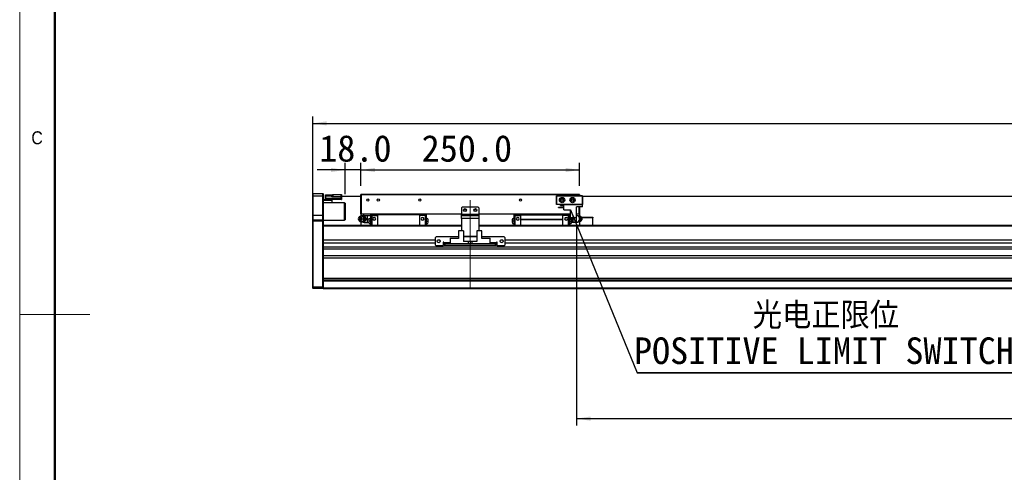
# Model space of a CAD drawing. Header units: millimetres. Extents: x 40 to 3320, y 40 to 2336.
# Tile 2 of 15: x 40 to 1165, y 1008 to 1525. Entities that reach past the tile are written whole.
import ezdxf

# ---------------------------------------------------------------- set-up
doc = ezdxf.new("R2010")
doc.units = ezdxf.units.MM
doc.header["$LTSCALE"] = 8
doc.linetypes.add('CENTERX2', pattern=[20.32, 12.7, -2.54, 2.54, -2.54])
doc.layers.add('DIMNS', color=7, linetype='Continuous')
doc.styles.add('SLDTEXTSTYLE0', font='Gothic.ttf', dxfattribs={"width": 0.913})
doc.styles.add('SLDTEXTSTYLE10', font='txt', dxfattribs={"bigfont": 'bigfont'})
doc.styles.add('SLDTEXTSTYLE7', font='txt')
doc.dimstyles.new('SLDDIMSTYLE0', dxfattribs={"dimtxt": 30.4, "dimasz": 16, "dimexe": 0, "dimexo": 0.0625, "dimgap": 7.6, "dimtad": 2, "dimdec": 1, "dimrnd": 1e-09, "dimzin": 4, "dimdsep": 46, "dimtxsty": 'SLDTEXTSTYLE7', "dimsah": 1, "dimcen": 0.09, "dimadec": 0, "dimazin": 1, "dimtfac": 1, "dimtdec": 1, "dimtmove": 0, "dimatfit": 0, "dimfxl": 0, "dimfrac": 2, "dimtolj": 1, "dimtzin": 12, "dimarcsym": 0})
doc.dimstyles.new('SLDDIMSTYLE1', dxfattribs={"dimtxt": 30.4, "dimasz": 16, "dimexe": 0, "dimexo": 0.0625, "dimgap": 7.6, "dimtad": 2, "dimdec": 1, "dimrnd": 1e-09, "dimzin": 4, "dimdsep": 46, "dimtxsty": 'SLDTEXTSTYLE7', "dimsah": 1, "dimcen": 0.09, "dimadec": 0, "dimazin": 1, "dimtfac": 1, "dimtdec": 1, "dimtofl": 0, "dimtmove": 0, "dimatfit": 3, "dimfxl": 0, "dimfrac": 2, "dimtolj": 1, "dimtzin": 12, "dimarcsym": 0})
doc.dimstyles.new('SLDDIMSTYLE4', dxfattribs={"dimtxt": 0.18, "dimasz": 16, "dimexe": 0, "dimexo": 0.0625, "dimgap": 0, "dimtad": 0, "dimtih": 1, "dimtoh": 1, "dimdec": 0, "dimrnd": 1e-09, "dimzin": 0, "dimdsep": 46, "dimtxsty": 'Standard', "dimsah": 1, "dimcen": 0.09, "dimadec": 0, "dimazin": 0, "dimtfac": 16, "dimtdec": 0, "dimtofl": 0, "dimtmove": 0, "dimatfit": 3, "dimfxl": 0, "dimfrac": 2, "dimtolj": 1, "dimtzin": 0, "dimarcsym": 0})

# ---------------------------------------------------------------- blocks, each defined once
blk = doc.blocks.new('_D_21')
at = {"layer": 'DIMNS'}
for p, q in [((374.9, 1304.8), (374.9, 1414.2)), ((2414.9, 1304.8), (2414.9, 1414.2)), ((374.9, 1406.2), (2414.9, 1406.2))]:
    blk.add_line(p, q, dxfattribs=at)
for points in [[(374.9, 1406.2), (390.9, 1403.8), (390.9, 1408.6)], [(2414.9, 1406.2), (2398.9, 1408.6), (2398.9, 1403.8)]]:
    blk.add_solid(points, dxfattribs=at)
at = {"layer": 'DIMNS', "insert": (1338.6, 1446), "char_height": 30.4, "attachment_point": 1, "style": 'SLDTEXTSTYLE7'}
blk.add_mtext('2040.0', dxfattribs=at)
blk = doc.blocks.new('_D_24')
at = {"layer": 'DIMNS'}
for p, q in [((411.9, 1353), (379.9, 1353)), ((411.9, 1325.3), (411.9, 1361)), ((429.9, 1353), (411.9, 1353)), ((429.9, 1335), (429.9, 1361)), ((429.9, 1353), (461.9, 1353))]:
    blk.add_line(p, q, dxfattribs=at)
for points in [[(411.9, 1353), (395.9, 1355.4), (395.9, 1350.6)], [(429.9, 1353), (445.9, 1350.6), (445.9, 1355.4)]]:
    blk.add_solid(points, dxfattribs=at)
at = {"layer": 'DIMNS', "insert": (382.3, 1392.9), "char_height": 30.4, "attachment_point": 1, "style": 'SLDTEXTSTYLE7'}
blk.add_mtext('18.0', dxfattribs=at)
blk = doc.blocks.new('_D_25')
at = {"layer": 'DIMNS'}
for p, q in [((429.9, 1335), (429.9, 1361)), ((429.9, 1353), (679.9, 1353)), ((679.9, 1335), (679.9, 1361))]:
    blk.add_line(p, q, dxfattribs=at)
for points in [[(429.9, 1353), (445.9, 1350.6), (445.9, 1355.4)], [(679.9, 1353), (663.9, 1355.4), (663.9, 1350.6)]]:
    blk.add_solid(points, dxfattribs=at)
at = {"layer": 'DIMNS', "insert": (499.4, 1392.9), "char_height": 30.4, "attachment_point": 1, "style": 'SLDTEXTSTYLE7'}
blk.add_mtext('250.0', dxfattribs=at)
blk = doc.blocks.new('_D_26')
at = {"layer": 'DIMNS'}
for p, q in [((676.4, 1288), (676.4, 1061)), ((2076.4, 1284.5), (2076.4, 1061)), ((676.4, 1069), (2076.4, 1069))]:
    blk.add_line(p, q, dxfattribs=at)
for points in [[(676.4, 1069), (692.4, 1066.6), (692.4, 1071.4)], [(2076.4, 1069), (2060.4, 1071.4), (2060.4, 1066.6)]]:
    blk.add_solid(points, dxfattribs=at)
at = {"layer": 'DIMNS', "char_height": 30.4, "attachment_point": 1, "style": 'SLDTEXTSTYLE7'}
for s, insert in [('Stroke T=', (1228, 1108.9)), ('1400.0', (1403.6, 1108.9))]:
    blk.add_mtext(s, dxfattribs=dict(at, insert=insert))
blk = doc.blocks.new('SW_NOTE_8')
at = {"layer": 'DIMNS', "color": 0}
for p, q in [((0, 0), (432.7, 0)), ((432.7, 0), (0, 0)), ((0, 0), (432.7, 0)), ((432.7, 0), (0, 0)), ((0, 0), (432.7, 0)), ((432.7, 0), (0, 0))]:
    blk.add_line(p, q, dxfattribs=at)
at = {"layer": 'DIMNS', "color": 0, "char_height": 30.4, "attachment_point": 2}
for s, insert, style in [('光电正限位', (215.8, 80.8), 'SLDTEXTSTYLE10'), ('POSITIVE LIMIT SWITCH', (213.5, 40.6), 'SLDTEXTSTYLE7')]:
    blk.add_mtext(s, dxfattribs=dict(at, insert=insert, style=style))

msp = doc.modelspace()

# ---------------------------------------------------------------- linework, layer by layer
at = {"color": 7, "linetype": 'Continuous', "lineweight": 18}
for p, q in [((40, 2336), (40, 40)), ((80, 2296), (80, 80)), ((40, 1188), (120, 1188))]:
    msp.add_line(p, q, dxfattribs=at)
at = {"color": 7, "linetype": 'Continuous', "lineweight": 50}
msp.add_line((80, 2296), (80, 80), dxfattribs=at)
at = {"color": 7, "linetype": 'Continuous', "lineweight": 25}
for p, q in [((375.1651765, 1326.1522943), (374.865246, 1325.8522967)), ((374.865246, 1323.1522957), (374.865246, 1325.8522967)), ((375.1651765, 1323.1522957), (374.865246, 1323.1522957)), ((374.865246, 1301.1522958), (374.865246, 1323.1522957)), ((375.1651765, 1326.1522943), (375.1651765, 1323.1522957)), ((375.1651765, 1326.1522943), (386.5652801, 1326.1522943)), ((386.5652801, 1323.1522957), (375.1651765, 1323.1522957)), ((375.1651765, 1323.1522957), (375.1651765, 1301.1522958)), ((386.5652801, 1323.1522957), (386.5652801, 1326.1522943)), ((386.5652801, 1326.1522943), (386.8652107, 1325.8522967)), ((386.5652801, 1323.1522957), (386.8652107, 1323.1522957)), ((386.5652801, 1301.1522958), (386.5652801, 1323.1522957)), ((386.8652107, 1325.8522967), (386.8652107, 1323.1522957)), ((386.8652107, 1323.1522957), (386.8652107, 1301.1522958)), ((386.8652107, 1319.152295), (389.6651985, 1319.152295)), ((396.8652012, 1318.1523005), (386.8652107, 1318.1523005)), ((389.3652679, 1324.3523011), (389.6651985, 1324.6522987)), ((389.3652679, 1323.1522957), (389.3652679, 1324.3523011)), ((389.3652679, 1323.1522957), (389.6651985, 1323.1522957)), ((389.3652679, 1320.6522981), (389.3652679, 1323.1522957)), ((389.3652679, 1319.4523001), (389.3652679, 1320.6522981)), ((389.6651985, 1320.6522981), (389.3652679, 1320.6522981)), ((389.6651985, 1319.152295), (389.3652679, 1319.4523001)), ((389.6651985, 1324.6522987), (389.6651985, 1323.1522957)), ((389.6651985, 1324.6522987), (396.8652012, 1324.6522987)), ((389.6651985, 1323.1522957), (389.6651985, 1320.6522981)), ((396.8652012, 1323.1522957), (389.6651985, 1323.1522957)), ((389.6651985, 1320.6522981), (389.6651985, 1319.152295)), ((389.6651985, 1320.6522981), (407.5652482, 1320.6522981)), ((407.5652482, 1319.152295), (389.6651985, 1319.152295)), ((396.8652012, 1324.6522987), (396.8652012, 1323.1522957)), ((396.8652012, 1322.352297), (396.8652012, 1323.1522957)), ((396.8652012, 1322.6522947), (407.5652482, 1322.6522947)), ((407.5652482, 1322.352297), (396.8652012, 1322.352297)), ((396.8652012, 1319.152295), (396.8652012, 1318.1523005)), ((396.8652012, 1318.1523005), (396.8652012, 1315.6522954)), ((397.3652245, 1322.8522981), (397.3652245, 1324.8522947)), ((397.3652245, 1324.8522947), (397.8652479, 1324.8522947)), ((397.8652479, 1322.8522981), (397.3652245, 1322.8522981)), ((397.3652245, 1322.8522981), (397.3652245, 1322.6522947)), ((397.8652479, 1324.8522947), (397.8652479, 1322.8522981)), ((397.8652479, 1324.8522947), (407.365215, 1324.8522947)), ((397.8652479, 1322.8522981), (407.365215, 1322.8522981)), ((407.365215, 1322.8522981), (407.365215, 1324.8522947)), ((407.365215, 1324.8522947), (407.8652383, 1324.8522947)), ((407.8652383, 1322.8522981), (407.365215, 1322.8522981)), ((407.5652482, 1322.6522947), (407.8652383, 1322.352297)), ((407.5652482, 1322.6522947), (407.5652482, 1322.352297)), ((429.8652531, 1322.6522947), (407.5652482, 1322.6522947)), ((407.5652482, 1320.6522981), (407.5652482, 1322.352297)), ((407.5652482, 1322.352297), (407.8652383, 1322.352297)), ((407.5652482, 1319.152295), (407.5652482, 1320.6522981)), ((407.5652482, 1320.6522981), (407.8652383, 1320.6522981)), ((407.5652482, 1319.152295), (407.8652383, 1319.4523001)), ((407.8652383, 1324.8522947), (407.8652383, 1322.8522981)), ((429.8652531, 1322.8522981), (407.8652383, 1322.8522981)), ((407.8652383, 1322.352297), (407.8652383, 1320.6522981)), ((407.8652383, 1320.6522981), (407.8652383, 1319.4523001)), ((430.1652433, 1325.1522997), (429.8652531, 1324.8523021)), ((430.1652433, 1324.8523021), (429.8652531, 1324.8523021)), ((429.8652531, 1302.9523039), (429.8652531, 1324.8523021)), ((430.1652433, 1325.1522997), (679.5652033, 1325.1522997)), ((430.1652433, 1325.1522997), (430.1652433, 1324.8523021)), ((430.1652433, 1324.8523021), (430.1652433, 1302.9523039)), ((679.5652033, 1324.8523021), (430.1652433, 1324.8523021)), ((653.3652069, 1323.3523065), (653.6652567, 1323.6523042)), ((653.6652567, 1323.2280383), (653.3652069, 1323.3523065)), ((653.3652069, 1313.9523039), (653.3652069, 1323.3523065)), ((653.6652567, 1323.6523042), (683.0652477, 1323.6523042)), ((653.6652567, 1323.6523042), (653.7894727, 1323.3523065)), ((653.7894727, 1323.3523065), (653.6652567, 1323.2280383)), ((653.6652567, 1323.2280383), (653.6652567, 1314.0765646)), ((682.940972, 1323.3523065), (653.7894727, 1323.3523065)), ((679.5652033, 1325.1522997), (679.5652033, 1324.8523021)), ((679.8652531, 1324.8523021), (679.5652033, 1325.1522997)), ((679.5652033, 1323.6523042), (679.5652033, 1324.8523021)), ((679.8652531, 1324.8523021), (679.5652033, 1324.8523021)), ((679.8652531, 1324.8523021), (679.8652531, 1323.6523042)), ((683.0652477, 1323.6523042), (682.940972, 1323.3523065)), ((683.0652477, 1323.2280383), (682.940972, 1323.3523065)), ((683.0652477, 1323.6523042), (683.3652379, 1323.3523065)), ((683.3652379, 1323.3523065), (683.0652477, 1323.2280383)), ((683.0652477, 1314.0765646), (683.0652477, 1323.2280383)), ((683.3652379, 1323.3523065), (683.3652379, 1313.9523039)), ((2104.5652153, 1322.8522981), (683.3652379, 1322.8522981)), ((2104.3652417, 1322.6522947), (683.3652379, 1322.6522947)), ((411.3652231, 1315.6522954), (386.8652107, 1315.6522954)), ((411.8652465, 1315.1522944), (411.3652231, 1315.6522954)), ((411.3652231, 1295.6522996), (411.3652231, 1315.6522954)), ((411.8652465, 1315.1522944), (411.8652465, 1296.1523006)), ((545.8652498, 1310.6523002), (544.8652031, 1309.6523056)), ((544.8652031, 1309.6523056), (544.8652031, 1302.6523063)), ((563.8652565, 1310.6523002), (545.8652498, 1310.6523002)), ((564.8652436, 1309.6523056), (563.8652565, 1310.6523002)), ((564.8652436, 1309.6523056), (564.8652436, 1302.6523063)), ((653.6652567, 1314.0765646), (653.3652069, 1313.9523039)), ((653.6652567, 1313.6523062), (653.3652069, 1313.9523039)), ((653.6652567, 1314.0765646), (653.7894727, 1313.9523039)), ((653.7894727, 1313.9523039), (653.6652567, 1313.6523062)), ((661.8652465, 1313.6523062), (653.6652567, 1313.6523062)), ((653.7894727, 1313.9523039), (682.940972, 1313.9523039)), ((655.6652309, 1310.1023057), (655.6652309, 1310.4023034)), ((655.6652309, 1310.4023034), (661.8652465, 1310.4023034)), ((655.6652309, 1310.1023057), (661.8652465, 1310.1023057)), ((658.0652119, 1312.3523066), (658.0652119, 1313.0523035)), ((658.0652119, 1313.0523035), (661.8652465, 1313.0523035)), ((658.0652119, 1312.3523066), (661.8652465, 1312.3523066)), ((661.8652465, 1307.4523056), (661.8652465, 1313.6523062)), ((661.8652465, 1313.6523062), (683.3652379, 1313.6523062)), ((661.8652465, 1307.4523056), (669.4152476, 1307.4523056)), ((669.4152476, 1298.1523046), (669.4152476, 1307.4523056)), ((676.3652088, 1298.1523046), (676.3652088, 1311.0522995)), ((683.3652379, 1311.0522995), (676.3652088, 1311.0522995)), ((679.5652033, 1302.9523039), (679.5652033, 1311.0522995)), ((679.8652531, 1311.0522995), (679.8652531, 1302.9523039)), ((682.940972, 1313.9523039), (683.0652477, 1314.0765646)), ((682.940972, 1313.9523039), (683.0652477, 1313.6523062)), ((683.3652379, 1313.9523039), (683.0652477, 1314.0765646)), ((683.3652379, 1313.9523039), (683.0652477, 1313.6523062)), ((683.3652379, 1311.0522995), (683.3652379, 1313.6523062)), ((375.1651765, 1301.1522958), (374.865246, 1301.1522958)), ((374.865246, 1295.8522955), (374.865246, 1301.1522958)), ((375.1651765, 1296.1523006), (374.865246, 1295.8522955)), ((374.865246, 1294.6522975), (374.865246, 1295.8522955)), ((374.865246, 1219.7765621), (374.865246, 1294.6522975)), ((375.1651765, 1294.6522975), (374.865246, 1294.6522975)), ((375.1651765, 1301.1522958), (375.1651765, 1296.1523006)), ((386.5652801, 1301.1522958), (375.1651765, 1301.1522958)), ((375.1651765, 1296.1523006), (375.1651765, 1294.6522975)), ((375.1651765, 1296.1523006), (386.5652801, 1296.1523006)), ((375.1651765, 1294.6522975), (375.1651765, 1219.652298)), ((386.5652801, 1294.6522975), (375.1651765, 1294.6522975)), ((386.5652801, 1296.1523006), (386.5652801, 1301.1522958)), ((386.8652107, 1301.1522958), (386.5652801, 1301.1522958)), ((386.5652801, 1294.6522975), (386.5652801, 1296.1523006)), ((386.8652107, 1295.8522955), (386.5652801, 1296.1523006)), ((386.5652801, 1219.652298), (386.5652801, 1294.6522975)), ((386.8652107, 1294.6522975), (386.5652801, 1294.6522975)), ((386.8652107, 1301.1522958), (386.8652107, 1295.8522955)), ((386.8652107, 1295.8522955), (386.8652107, 1294.6522975)), ((386.8652107, 1295.6522996), (411.3652231, 1295.6522996)), ((386.8652107, 1294.6522975), (386.8652107, 1289.3664459)), ((411.3652231, 1295.6522996), (411.8652465, 1296.1523006)), ((428.0532719, 1299.4399885), (427.4703385, 1298.7825194)), ((427.4703385, 1295.5220858), (428.0532719, 1294.8646167)), ((429.8652531, 1302.9523039), (430.1652433, 1302.6523063)), ((430.1652433, 1302.9523039), (429.8652531, 1302.9523039)), ((429.8652531, 1302.9523039), (429.8652531, 1300.6523022)), ((431.8025829, 1300.6523022), (429.9991848, 1300.6523022)), ((430.1652433, 1302.9523039), (544.8652031, 1302.9523039)), ((430.1652433, 1302.9523039), (430.1652433, 1302.6523063)), ((544.8652031, 1302.6523063), (430.1652433, 1302.6523063)), ((431.1915757, 1297.1523026), (433.2752945, 1297.1523026)), ((433.7194087, 1300.6523022), (431.8025829, 1300.6523022)), ((433.7194087, 1300.6523022), (434.4265582, 1300.6523022)), ((433.7194087, 1300.6523022), (434.5927359, 1298.9023024)), ((434.5927359, 1295.4023028), (433.7194087, 1293.652303)), ((433.7652446, 1301.1523033), (437.1901871, 1301.1523033)), ((435.4132535, 1298.9023024), (434.4265582, 1300.6523022)), ((434.4265582, 1293.652303), (435.4132535, 1295.4023028)), ((434.5927359, 1298.9023024), (435.5794908, 1297.1523026)), ((435.5794908, 1297.1523026), (434.5927359, 1295.4023028)), ((436.2866403, 1297.1523026), (435.4132535, 1298.9023024)), ((435.4132535, 1295.4023028), (436.2866403, 1297.1523026)), ((435.5794908, 1297.1523026), (436.2866403, 1297.1523026)), ((437.365246, 1299.1523067), (437.5310065, 1301.1523033)), ((437.365246, 1299.1523067), (437.365246, 1301.1523033)), ((437.5310065, 1297.1523026), (437.365246, 1299.1523067)), ((437.365246, 1295.152306), (437.365246, 1299.1523067)), ((437.365246, 1295.152306), (437.5310065, 1297.1523026)), ((437.5310065, 1293.1523019), (437.365246, 1295.152306)), ((437.365246, 1293.1523019), (437.365246, 1295.152306)), ((437.5310065, 1301.1523033), (440.8652307, 1301.1523033)), ((437.5310065, 1297.1523026), (439.2528059, 1297.1523026)), ((438.8652565, 1296.0023055), (438.8652565, 1294.652305)), ((438.8652565, 1294.652305), (438.8652565, 1293.3023045)), ((440.8652307, 1297.9023004), (440.7652141, 1297.9023004)), ((440.8652307, 1294.652305), (440.7652141, 1294.652305)), ((442.3652412, 1301.752306), (440.8652307, 1301.752306)), ((440.8652307, 1301.752306), (440.8652307, 1300.8123035)), ((442.3652412, 1300.8123035), (440.8652307, 1300.8123035)), ((440.8652307, 1300.8123035), (440.8652307, 1289.6523023)), ((442.3652412, 1301.8523002), (442.3652412, 1300.9023065)), ((442.3652412, 1301.8523002), (448.8652469, 1301.8523002)), ((442.3652412, 1300.9023065), (448.8652469, 1300.9023065)), ((442.3652412, 1300.9023065), (442.3652412, 1289.6523023)), ((448.8652469, 1302.6523063), (448.8652469, 1301.6523043)), ((496.865225, 1301.6523043), (448.8652469, 1301.6523043)), ((448.8652469, 1301.6523043), (448.8652469, 1289.6523023)), ((496.865225, 1302.6523063), (496.865225, 1301.6523043)), ((503.3652307, 1301.8523002), (496.865225, 1301.8523002)), ((496.865225, 1301.6523043), (496.865225, 1289.6523023)), ((503.3652307, 1300.9023065), (496.865225, 1300.9023065)), ((503.3652307, 1301.8523002), (503.3652307, 1300.9023065)), ((503.3652307, 1301.752306), (504.8652412, 1301.752306)), ((503.3652307, 1300.9023065), (503.3652307, 1289.6523023)), ((503.3652307, 1300.8123035), (504.8652412, 1300.8123035)), ((504.8652412, 1300.8123035), (504.8652412, 1301.752306)), ((504.8652412, 1289.6523023), (504.8652412, 1300.8123035)), ((504.9651982, 1297.9023004), (504.8652412, 1297.9023004)), ((504.8652412, 1294.652305), (504.9651982, 1294.652305)), ((506.8652155, 1294.652305), (506.8652155, 1296.0023055)), ((506.8652155, 1293.3023045), (506.8652155, 1294.652305)), ((544.8652031, 1302.6523063), (564.8652436, 1302.6523063)), ((544.8652031, 1301.1523033), (544.8652031, 1302.6523063)), ((544.8652031, 1297.6523036), (544.8652031, 1301.1523033)), ((544.8652031, 1301.1523033), (564.8652436, 1301.1523033)), ((564.8652436, 1297.6523036), (544.8652031, 1297.6523036)), ((544.8652031, 1297.6523036), (544.8652031, 1283.5523034)), ((564.8652436, 1302.9523039), (669.4152476, 1302.9523039)), ((564.8652436, 1302.6523063), (564.8652436, 1301.1523033)), ((669.4152476, 1302.6523063), (564.8652436, 1302.6523063)), ((564.8652436, 1301.1523033), (564.8652436, 1297.6523036)), ((564.8652436, 1297.6523036), (564.8652436, 1283.5523034)), ((602.8652312, 1296.0023055), (602.8652312, 1294.652305)), ((602.8652312, 1294.652305), (602.8652312, 1293.3023045)), ((604.8652054, 1297.9023004), (604.7652485, 1297.9023004)), ((604.8652054, 1294.652305), (604.7652485, 1294.652305)), ((606.3652159, 1301.752306), (604.8652054, 1301.752306)), ((604.8652054, 1301.752306), (604.8652054, 1300.8123035)), ((606.3652159, 1300.8123035), (604.8652054, 1300.8123035)), ((604.8652054, 1300.8123035), (604.8652054, 1289.6523023)), ((606.3652159, 1300.9023065), (606.3652159, 1301.8523002)), ((606.3652159, 1301.8523002), (612.8652217, 1301.8523002)), ((606.3652159, 1289.6523023), (606.3652159, 1300.9023065)), ((606.3652159, 1300.9023065), (612.8652217, 1300.9023065)), ((612.8652217, 1301.6523043), (612.8652217, 1302.6523063)), ((612.8652217, 1301.6523043), (660.8651997, 1301.6523043)), ((612.8652217, 1296.6523016), (612.8652217, 1301.6523043)), ((612.8652217, 1296.2523023), (612.8652217, 1296.6523016)), ((612.8652217, 1296.6523016), (660.8651997, 1296.6523016)), ((612.8652217, 1296.2523023), (660.8651997, 1296.2523023)), ((612.8652217, 1289.6523023), (612.8652217, 1296.2523023)), ((660.8651997, 1301.6523043), (660.8651997, 1302.6523063)), ((667.3652054, 1301.8523002), (660.8651997, 1301.8523002)), ((660.8651997, 1296.6523016), (660.8651997, 1301.6523043)), ((667.3652054, 1300.9023065), (660.8651997, 1300.9023065)), ((660.8651997, 1296.2523023), (660.8651997, 1296.6523016)), ((660.8651997, 1289.6523023), (660.8651997, 1296.2523023)), ((667.3652054, 1300.9023065), (667.3652054, 1301.8523002)), ((667.3652054, 1301.752306), (668.8652159, 1301.752306)), ((667.3652054, 1289.6523023), (667.3652054, 1300.9023065)), ((667.3652054, 1300.8123035), (668.8652159, 1300.8123035)), ((668.8652159, 1300.8123035), (668.8652159, 1301.752306)), ((669.4152476, 1301.1523033), (668.8652159, 1301.1523033)), ((668.8652159, 1289.6523023), (668.8652159, 1300.8123035)), ((668.9652325, 1297.9023004), (668.8652159, 1297.9023004)), ((668.8652159, 1294.652305), (668.9652325, 1294.652305)), ((676.3652088, 1298.1523046), (669.4152476, 1298.1523046)), ((672.1994402, 1297.1523026), (670.4777004, 1297.1523026)), ((670.8652498, 1294.652305), (670.8652498, 1296.0023055)), ((670.8652498, 1293.3023045), (670.8652498, 1294.652305)), ((672.2823502, 1298.1523046), (672.1994402, 1297.1523026)), ((672.1994402, 1297.1523026), (672.3652007, 1295.152306)), ((672.3652007, 1295.152306), (672.1994402, 1293.1523019)), ((672.3652007, 1298.1523046), (672.3652007, 1295.152306)), ((672.3652007, 1295.152306), (672.3652007, 1293.1523019)), ((676.3652088, 1302.9523039), (679.5652033, 1302.9523039)), ((679.5652033, 1302.6523063), (676.3652088, 1302.6523063)), ((677.7683617, 1300.6523022), (679.0241124, 1300.6523022)), ((679.0241124, 1300.6523022), (679.8974396, 1298.9023024)), ((679.7312619, 1300.6523022), (679.0241124, 1300.6523022)), ((679.8974396, 1295.4023028), (679.0241124, 1293.652303)), ((679.8652531, 1302.9523039), (679.5652033, 1302.6523063)), ((679.5652033, 1302.9523039), (679.5652033, 1302.6523063)), ((679.8652531, 1302.9523039), (679.5652033, 1302.9523039)), ((680.7179572, 1298.9023024), (679.7312619, 1300.6523022)), ((679.7312619, 1293.652303), (680.7179572, 1295.4023028)), ((679.8652531, 1302.9523039), (679.8652531, 1300.4146883)), ((679.8974396, 1298.9023024), (680.8841945, 1297.1523026)), ((680.8841945, 1297.1523026), (679.8974396, 1295.4023028)), ((681.591344, 1297.1523026), (680.7179572, 1298.9023024)), ((680.7179572, 1295.4023028), (681.591344, 1297.1523026)), ((681.591344, 1297.1523026), (680.8841945, 1297.1523026)), ((682.2601081, 1298.7825194), (681.6771747, 1299.4399885)), ((681.6771747, 1294.8646167), (682.2601081, 1295.5220858)), ((681.9292428, 1299.1556669), (694.8652388, 1299.1556669)), ((682.8652145, 1297.1523026), (682.5263621, 1297.1523026)), ((694.8652388, 1298.1556648), (682.658148, 1298.1556648)), ((694.8652388, 1299.1556669), (694.8652388, 1298.1556648)), ((694.8652388, 1289.6523023), (694.8652388, 1298.1556648)), ((429.8652531, 1289.653554), (386.8652107, 1289.653554)), ((544.8652031, 1289.6523023), (386.8652107, 1289.6523023)), ((386.8652107, 1289.3664459), (386.8652107, 1288.6523003)), ((386.8652107, 1288.6523003), (386.8652107, 1272.6491908)), ((429.399264, 1293.9950744), (429.8652531, 1293.9164856)), ((429.8652531, 1293.652303), (429.8652531, 1289.6523023)), ((431.8025829, 1293.652303), (429.9991848, 1293.652303)), ((433.7194087, 1293.652303), (431.8025829, 1293.652303)), ((433.7194087, 1293.652303), (434.4265582, 1293.652303)), ((433.7652446, 1293.1523019), (437.1901871, 1293.1523019)), ((437.5310065, 1293.1523019), (438.8711573, 1293.1523019)), ((440.7652141, 1291.4023021), (440.8652307, 1291.4023021)), ((504.8652412, 1291.4023021), (504.9651982, 1291.4023021)), ((541.3652183, 1283.5523034), (541.3652183, 1274.6523017)), ((547.3652007, 1283.5523034), (541.3652183, 1283.5523034)), ((547.3652007, 1283.5523034), (547.3652007, 1271.1523021)), ((562.365246, 1283.5523034), (562.365246, 1271.1523021)), ((568.3652283, 1283.5523034), (562.365246, 1283.5523034)), ((2224.8652102, 1289.6523023), (564.8652436, 1289.6523023)), ((568.3652283, 1274.6523017), (568.3652283, 1283.5523034)), ((604.7652485, 1291.4023021), (604.8652054, 1291.4023021)), ((668.8652159, 1291.4023021), (668.9652325, 1291.4023021)), ((672.1994402, 1293.1523019), (670.8592893, 1293.1523019)), ((675.965202, 1293.1523019), (672.5402595, 1293.1523019)), ((677.8907301, 1293.652303), (679.0241124, 1293.652303)), ((679.7312619, 1293.652303), (679.0241124, 1293.652303)), ((679.8652531, 1293.8899169), (679.8652531, 1289.6523023)), ((2109.8652007, 1289.653554), (694.8652388, 1289.653554)), ((386.8652107, 1272.6491908), (386.8652107, 1269.2491928)), ((514.8652317, 1272.6491908), (386.8652107, 1272.6491908)), ((515.8652188, 1276.652302), (514.8652317, 1275.6523037)), ((514.8652317, 1275.6523037), (514.8652317, 1267.6523024)), ((541.3652183, 1276.652302), (515.8652188, 1276.652302)), ((520.2422859, 1272.6491908), (517.4881937, 1272.6491908)), ((532.1652414, 1275.1523027), (539.9652244, 1275.1523027)), ((532.1652414, 1275.1523027), (532.1652414, 1274.6523017)), ((532.1652414, 1274.6523017), (532.1652414, 1268.6523044)), ((541.3652183, 1274.6523017), (532.1652414, 1274.6523017)), ((540.4652478, 1274.6523017), (539.9652244, 1275.1523027)), ((562.365246, 1277.152303), (547.3652007, 1277.152303)), ((562.365246, 1276.652302), (547.3652007, 1276.652302)), ((593.8652279, 1276.652302), (568.3652283, 1276.652302)), ((577.5652053, 1274.6523017), (568.3652283, 1274.6523017)), ((569.7652222, 1275.1523027), (569.2651989, 1274.6523017)), ((569.7652222, 1275.1523027), (577.5652053, 1275.1523027)), ((577.5652053, 1274.6523017), (577.5652053, 1275.1523027)), ((577.5652053, 1268.6523044), (577.5652053, 1274.6523017)), ((592.242253, 1272.6491908), (589.4882204, 1272.6491908)), ((594.865215, 1275.6523037), (593.8652279, 1276.652302)), ((594.865215, 1267.6523024), (594.865215, 1275.6523037)), ((2194.8652388, 1272.6491908), (594.865215, 1272.6491908)), ((386.8652107, 1269.2491928), (386.8652107, 1264.9884516)), ((514.8652317, 1269.2491928), (386.8652107, 1269.2491928)), ((2402.8652431, 1264.9884516), (386.8652107, 1264.9884516)), ((386.8652107, 1264.9884516), (386.8652107, 1263.6807816)), ((386.8652107, 1263.6807816), (386.8652107, 1226.4522979)), ((2402.8652431, 1262.3903746), (386.8652107, 1262.3903746)), ((514.8652317, 1267.6523024), (515.8652188, 1266.6523041)), ((515.8652188, 1266.6523041), (523.865235, 1266.6523041)), ((524.8652221, 1270.6523048), (523.865235, 1270.6523048)), ((523.865235, 1270.6523048), (523.865235, 1266.6523041)), ((524.8652221, 1269.2491928), (523.865235, 1269.2491928)), ((524.8652221, 1269.6523028), (524.8652221, 1270.6523048)), ((524.8652221, 1269.6523028), (524.8652221, 1268.6523044)), ((524.8652221, 1266.6523041), (524.8652221, 1268.6523044)), ((524.8652221, 1268.6523044), (525.8652093, 1268.6523044)), ((525.8652093, 1266.6523041), (524.8652221, 1266.6523041)), ((525.8652093, 1268.6523044), (525.8652093, 1266.6523041)), ((583.8652374, 1268.6523044), (525.8652093, 1268.6523044)), ((583.8652374, 1266.6523041), (525.8652093, 1266.6523041)), ((552.8652193, 1271.1523021), (547.3652007, 1271.1523021)), ((552.8652193, 1268.6523044), (552.8652193, 1271.1523021)), ((554.8652531, 1271.1523021), (552.8652193, 1271.1523021)), ((554.8652531, 1271.1523021), (554.8652531, 1268.6523044)), ((556.8652274, 1271.1523021), (554.8652531, 1271.1523021)), ((556.8652274, 1271.1523021), (556.8652274, 1268.6523044)), ((562.365246, 1271.1523021), (556.8652274, 1271.1523021)), ((583.8652374, 1266.6523041), (583.8652374, 1268.6523044)), ((583.8652374, 1268.6523044), (584.8652245, 1268.6523044)), ((584.8652245, 1266.6523041), (583.8652374, 1266.6523041)), ((585.8652116, 1270.6523048), (584.8652245, 1270.6523048)), ((584.8652245, 1270.6523048), (584.8652245, 1269.6523028)), ((584.8652245, 1268.6523044), (584.8652245, 1269.6523028)), ((585.8652116, 1269.2491928), (584.8652245, 1269.2491928)), ((584.8652245, 1268.6523044), (584.8652245, 1266.6523041)), ((585.8652116, 1266.6523041), (585.8652116, 1270.6523048)), ((585.8652116, 1266.6523041), (593.8652279, 1266.6523041)), ((593.8652279, 1266.6523041), (594.865215, 1267.6523024)), ((2194.8652388, 1269.2491928), (594.865215, 1269.2491928)), ((2402.8652431, 1254.8848199), (386.8652107, 1254.8848199)), ((2402.8652431, 1252.2867465), (386.8652107, 1252.2867465)), ((2402.8652431, 1229.152298), (386.8652107, 1229.152298)), ((2402.8652431, 1227.1522976), (386.8652107, 1227.1522976)), ((374.865246, 1217.952298), (374.865246, 1219.7765621)), ((374.865246, 1219.7765621), (375.1651765, 1219.652298)), ((374.865246, 1217.952298), (375.1651765, 1217.652298)), ((375.1651765, 1219.652298), (386.5652801, 1219.652298)), ((375.1651765, 1219.652298), (375.1651765, 1217.652298)), ((386.5652801, 1217.652298), (375.1651765, 1217.652298)), ((386.8652107, 1219.7765621), (386.5652801, 1219.652298)), ((386.5652801, 1217.652298), (386.5652801, 1219.652298)), ((386.8652107, 1217.952298), (386.5652801, 1217.652298)), ((386.8652107, 1226.4522979), (386.8652107, 1226.1522984)), ((2402.8652431, 1226.1522984), (386.8652107, 1226.1522984)), ((386.8652107, 1226.1522984), (386.8652107, 1218.152298)), ((2402.8652431, 1218.152298), (386.8652107, 1218.152298)), ((386.8652107, 1218.152298), (386.8652107, 1217.1522979)), ((2402.8652431, 1217.1522979), (386.8652107, 1217.1522979))]:
    msp.add_line(p, q, dxfattribs=at)
at = {"color": 8, "linetype": 'Continuous', "lineweight": 25}
for p, q in [((440.7652141, 1297.9023004), (440.7652141, 1294.652305)), ((440.7652141, 1294.652305), (440.7652141, 1291.4023021)), ((504.9651982, 1294.652305), (504.9651982, 1297.9023004)), ((504.9651982, 1291.4023021), (504.9651982, 1294.652305)), ((604.7652485, 1297.9023004), (604.7652485, 1294.652305)), ((604.7652485, 1294.652305), (604.7652485, 1291.4023021)), ((668.9652325, 1294.652305), (668.9652325, 1297.9023004)), ((668.9652325, 1291.4023021), (668.9652325, 1294.652305)), ((544.8652031, 1288.6523003), (386.8652107, 1288.6523003)), ((2224.8652102, 1288.6523003), (564.8652436, 1288.6523003)), ((532.1652414, 1269.6523028), (524.8652221, 1269.6523028)), ((584.8652245, 1269.6523028), (577.5652053, 1269.6523028))]:
    msp.add_line(p, q, dxfattribs=at)
at = {"color": 7, "linetype": 'Continuous', "lineweight": 25, "flags": 128}
for points in [[(433.7639333, 1301.1523033), (432.5278522, 1300.9561146), (431.8878771, 1300.6843621)], [(682.8652145, 1297.1523026), (682.7005865, 1298.05161), (682.2601081, 1298.7825194)], [(682.2601081, 1295.5220858), (682.7005865, 1296.2529952), (682.8652145, 1297.1523026)], [(431.7525746, 1293.6955238), (432.5309517, 1293.3474923), (433.7672116, 1293.1523019)]]:
    msp.add_lwpolyline(points, dxfattribs=at)
at = {"color": 7, "linetype": 'Continuous', "lineweight": 25}
for centre, radius in [((437.8652269, 1318.652303), 1.25), ((449.8652269, 1318.652303), 1.25), ((497.3652269, 1318.652303), 1.25), ((612.3652269, 1318.652303), 1.25), ((659.8652269, 1318.652303), 3), ((659.8652269, 1318.652303), 1.7), ((659.8652269, 1318.652303), 1.25), ((671.8652269, 1318.652303), 3), ((671.8652269, 1318.652303), 1.7), ((671.8652269, 1318.652303), 1.25), ((548.8652269, 1307.152303), 1.7), ((548.8652269, 1307.152303), 1.25), ((560.8652269, 1307.152303), 1.7), ((560.8652269, 1307.152303), 1.25), ((518.8652269, 1271.652303), 1.7), ((590.8652269, 1271.652303), 1.7)]:
    msp.add_circle(centre, radius, dxfattribs=at)
for centre, radius, start, end in [((429.0284039, 1297.2966826), 2.1679847, 356.1814812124, 183.8185187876), ((429.0284039, 1297.0079226), 2.1679847, 176.1814812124, 3.8185187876), ((430.2546362, 1297.3610583), 3.0278631, 356.0466115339, 136.6384500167), ((430.2746845, 1296.8977833), 3.0113851, 222.4665723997, 4.8483660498), ((429.0284039, 1297.2032418), 0.7649355, 356.1816842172, 183.8183157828), ((429.0284039, 1297.1013657), 0.7649353, 176.1818556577, 3.8181443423), ((431.8052372, 1297.6574892), 2.9948142, 90.0507822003, 110.9236320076), ((431.7478089, 1297.4656994), 3.1870735, 26.7924096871, 89.0152497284), ((431.7478089, 1296.8389058), 3.1870735, 270.9847502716, 333.2075903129), ((431.2897423, 1297.1593461), 3.7346571, 359.8919412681, 27.8201577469), ((431.2897423, 1297.1452591), 3.7346571, 332.1798422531, 0.1080587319), ((440.7652269, 1296.002303), 1.9, 90, 180), ((445.2652269, 1297.152303), 1.65, 0, 180), ((445.2652269, 1297.152303), 1.65, 180, 0), ((500.4652269, 1297.152303), 1.65, 0, 180), ((500.4652269, 1297.152303), 1.65, 180, 0), ((504.9652269, 1296.002303), 1.9, 0, 90), ((604.7652269, 1296.002303), 1.9, 90, 180), ((609.2652269, 1297.152303), 1.65, 0, 180), ((609.2652269, 1297.152303), 1.65, 180, 0), ((664.4652269, 1297.152303), 1.65, 0, 180), ((664.4652269, 1297.152303), 1.65, 180, 0), ((668.9652269, 1296.002303), 1.9, 0, 90), ((675.9652269, 1297.152303), 4, 270.0281472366, 84.2608295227), ((676.9662034, 1297.3837186), 3.3012487, 27.3872926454, 66.3984792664), ((676.9659394, 1296.9211687), 3.3016129, 293.6037597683, 332.6104683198), ((676.5724212, 1297.1523026), 3.7574256, 332.2415930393, 27.7584069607), ((678.6454512, 1297.0919172), 3.0213597, 302.6880400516, 1.1451994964), ((678.6103742, 1297.1946451), 3.0561266, 359.2061440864, 56.4118508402), ((679.2600566, 1297.0670335), 3.2674183, 291.041914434, 1.4954044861), ((679.2597167, 1297.2374641), 3.2677552, 358.5066361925, 68.8688453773), ((431.8054025, 1296.6486039), 2.9963022, 248.386725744, 269.9460823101), ((440.7652269, 1293.302303), 1.9, 180, 270), ((504.9652269, 1293.302303), 1.9, 270, 360), ((604.7652269, 1293.302303), 1.9, 180, 270), ((668.9652269, 1293.302303), 1.9, 270, 360)]:
    msp.add_arc(centre, radius, start, end, dxfattribs=at)
for points, knots in [([(428.9307119, 1297.1523026), (428.7993709, 1297.1523026), (428.5366753, 1297.1523026), (428.3556725, 1297.1523026), (428.2651664, 1297.1523026)], [0, 0, 0, 0, 0.4999740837, 1, 1, 1, 1]), ([(428.9307119, 1297.1523026), (429.070742, 1297.1523026), (429.3507981, 1297.1523026), (429.6446951, 1297.1523026), (429.7916414, 1297.1523026)], [0, 0, 0, 0, 0.5000072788, 1, 1, 1, 1]), ([(433.5786225, 1297.1526826), (433.5682532, 1297.4312886), (433.5448158, 1298.061013), (433.1291844, 1298.9750733), (432.4331496, 1299.7770323), (431.5092857, 1300.3170749), (430.4933648, 1300.5037524), (429.7286433, 1300.4706577), (429.3764059, 1300.2991148), (429.3264867, 1300.2748037)], [0, 0, 0, 0, 0.1339573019, 0.3027794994, 0.4733567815, 0.643213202, 0.8100629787, 0.9730821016, 1, 1, 1, 1]), ([(430.1791908, 1293.8635269), (430.2324572, 1293.8534512), (430.6152349, 1293.7810462), (431.3441798, 1293.956244), (432.2378653, 1294.384221), (432.9611081, 1295.0856118), (433.4237778, 1295.9626864), (433.6327918, 1296.6903172), (433.5862051, 1297.0879612), (433.5786225, 1297.1526826)], [0, 0, 0, 0, 0.0305938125, 0.219849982, 0.4055877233, 0.5898587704, 0.7751134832, 0.963396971, 1, 1, 1, 1]), ([(433.5872652, 1297.1523026), (433.5951728, 1297.1523026), (433.6109882, 1297.1523026), (433.3871922, 1297.1523026), (433.2752945, 1297.1523026)], [0, 0, 0, 0, 0.5000009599, 1, 1, 1, 1]), ([(435.0243928, 1297.1523026), (434.6980428, 1297.1523026), (434.0453462, 1297.1523026), (433.7399583, 1297.1523026), (433.5872652, 1297.1523026)], [0, 0, 0, 0, 0.500002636, 1, 1, 1, 1]), ([(440.7652141, 1294.652305), (440.5262162, 1294.652305), (440.1585481, 1294.652305), (439.7161906, 1294.652305), (439.4117939, 1294.652305), (439.1666049, 1294.652305), (438.9296679, 1294.652305), (438.890632, 1294.652305), (438.8652565, 1294.652305)], [0, 0, 0, 0, 0.2394465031, 0.3683582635, 0.5000000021, 0.6316354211, 0.7605416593, 1, 1, 1, 1]), ([(504.9651982, 1294.652305), (505.2042168, 1294.652305), (505.5719063, 1294.652305), (506.0142813, 1294.652305), (506.3186781, 1294.652305), (506.563867, 1294.652305), (506.800804, 1294.652305), (506.8398399, 1294.652305), (506.8652155, 1294.652305)], [0, 0, 0, 0, 0.2394614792, 0.3683707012, 0.5000098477, 0.6316426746, 0.7605463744, 1, 1, 1, 1]), ([(604.7652485, 1294.652305), (604.5262298, 1294.652305), (604.1585403, 1294.652305), (603.7161653, 1294.652305), (603.4117686, 1294.652305), (603.1665796, 1294.652305), (602.9296426, 1294.652305), (602.8906068, 1294.652305), (602.8652312, 1294.652305)], [0, 0, 0, 0, 0.2394614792, 0.3683707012, 0.5000098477, 0.6316426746, 0.7605463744, 1, 1, 1, 1]), ([(668.9652325, 1294.652305), (669.204254, 1294.652305), (669.5719299, 1294.652305), (670.014271, 1294.652305), (670.318645, 1294.652305), (670.5639194, 1294.652305), (670.8007371, 1294.652305), (670.8398338, 1294.652305), (670.8652498, 1294.652305)], [0, 0, 0, 0, 0.2394640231, 0.3683568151, 0.49999736, 0.6316442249, 0.760540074, 1, 1, 1, 1]), ([(680.4443123, 1300.2758095), (680.4311001, 1300.2831033), (680.2578601, 1300.3787401), (680.0537743, 1300.3836158), (679.8652531, 1300.3881196)], [0, 0, 0, 0, 0.0762650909, 1, 1, 1, 1]), ([(681.6662075, 1297.1523026), (681.8601562, 1297.1523026), (682.2480552, 1297.1523026), (682.4335929, 1297.1523026), (682.5263621, 1297.1523026)], [0, 0, 0, 0, 0.49999786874, 1, 1, 1, 1]), ([(679.8652531, 1293.9129019), (679.9982107, 1293.9156575), (680.1990291, 1293.9198195), (680.3748316, 1294.0124924), (680.4342391, 1294.0438086)], [0, 0, 0, 0, 0.6620785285, 1, 1, 1, 1])]:
    msp.add_open_spline(points, degree=3, knots=knots, dxfattribs=at)
at = {"color": 8, "linetype": 'Continuous', "lineweight": 25}
for points, knots in [([(433.7652446, 1300.6523022), (433.7652446, 1300.6818917), (433.7652446, 1300.8807008), (433.7652446, 1301.0823172), (433.7652446, 1301.1289746), (433.7652446, 1301.1523033)], [0, 0, 0, 0, 0.0803997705, 0.5402003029, 1, 1, 1, 1]), ([(675.965202, 1298.1523046), (675.965202, 1297.8209234), (675.965202, 1296.9822859), (675.965202, 1295.5761794), (675.965202, 1294.2586589), (675.965202, 1293.332437), (675.965202, 1293.212347), (675.965202, 1293.1523019)], [0, 0, 0, 0, 0.1403918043, 0.3552942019, 0.5701958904, 0.7850980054, 1, 1, 1, 1]), ([(433.7652446, 1293.1523019), (433.7652446, 1293.1756306), (433.7652446, 1293.222288), (433.7652446, 1293.4239044), (433.7652446, 1293.6227136), (433.7652446, 1293.652303)], [0, 0, 0, 0, 0.4597996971, 0.9196002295, 1, 1, 1, 1])]:
    msp.add_open_spline(points, degree=3, knots=knots, dxfattribs=at)
at = {"layer": 'DIMNS', "linetype": 'CENTERX2', "lineweight": 18}
msp.add_line((554.8652269, 1216.852303), (554.8652269, 1326.452303), dxfattribs=at)

# ---------------------------------------------------------------- block references
at = {"layer": 'DIMNS'}
msp.add_blockref('SW_NOTE_8', (745.6730769, 1121.1538462), dxfattribs=at)

# ---------------------------------------------------------------- texts
at = {"color": 7, "linetype": 'Continuous', "lineweight": 0, "insert": (53.3333333, 1397.1704528), "char_height": 14.8166667, "attachment_point": 1, "style": 'SLDTEXTSTYLE0'}
msp.add_mtext('C', dxfattribs=at)

# ---------------------------------------------------------------- dimensions: what is measured, and where the dimension line sits
at = {"layer": 'DIMNS'}
for base, p1, p2, picture, middle in [((2414.8652269, 1406.152298), (374.8652269, 1294.652298), (2414.8652269, 1294.652298), '_D_21', (1398.033623, 1406.152298)), ((679.8652269, 1352.9641886), (429.8652269, 1324.852303), (679.8652269, 1324.852303), '_D_25', (547.8251305, 1352.9641886))]:
    dim = msp.add_linear_dim(base=base, p1=p1, p2=p2, angle=0, dimstyle='SLDDIMSTYLE1', dxfattribs=at)
    dim.commit()
    dim.dimension.update_dxf_attribs({"geometry": picture, "text_midpoint": middle, "dimtype": 160})
dim = msp.add_linear_dim(base=(411.8652269, 1352.9641886), p1=(429.8652269, 1324.852303), p2=(411.8652269, 1315.152298), dimstyle='SLDDIMSTYLE0', dxfattribs=at)
dim.commit()
dim.dimension.update_dxf_attribs({"geometry": '_D_24', "text_midpoint": (419.7221272, 1352.9641886), "dimtype": 160})
dim = msp.add_linear_dim(base=(2076.3652269, 1069.0072186), p1=(676.3652269, 1298.152303), p2=(2076.3652269, 1294.652303), text='Stroke T=<>', dimstyle='SLDDIMSTYLE1', dxfattribs=at)
dim.commit()
dim.dimension.update_dxf_attribs({"geometry": '_D_26', "text_midpoint": (1375.178957, 1069.0072186), "dimtype": 160})

# ---------------------------------------------------------------- leaders
msp.add_leader([(669.4152269, 1307.452303), (745.6730769, 1121.1538462)], dimstyle='SLDDIMSTYLE4', dxfattribs=at)

doc.saveas('drawing.dxf')
